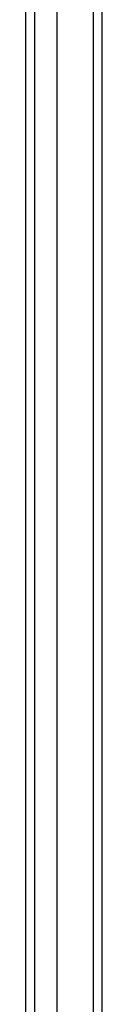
# Model space of a CAD drawing. Header units: inches. Extents: x 0 to 215, y -25 to 140.
# Tile 20 of 63: x 122.082 to 122.948, y 64.396 to 75.615. Entities that reach past the tile are written whole.
import ezdxf

# ---------------------------------------------------------------- set-up
doc = ezdxf.new("R2010")
doc.units = ezdxf.units.IN
doc.header["$LTSCALE"] = 12.924396
doc.header["$MEASUREMENT"] = 0
doc.layers.add('Visible Edges(ANSI)', color=7, linetype='Continuous', lineweight=25)
doc.layers.add('Visible Tangent Edges(ANSI)', color=7, linetype='Continuous', lineweight=25)

msp = doc.modelspace()

# ---------------------------------------------------------------- linework, layer by layer
at = {"layer": 'Visible Edges(ANSI)'}
for p, q in [((122.9479, 58.7504), (122.9479, 88.5555)), ((122.0817, 59.5486), (122.0817, 87.7572)), ((122.4361, 59.5486), (122.4361, 87.7572))]:
    msp.add_line(p, q, dxfattribs=at)
at = {"layer": 'Visible Tangent Edges(ANSI)'}
for p, q in [((122.8489, 88.5555), (122.8489, 58.7504)), ((122.1807, 59.4186), (122.1807, 87.8873))]:
    msp.add_line(p, q, dxfattribs=at)

doc.saveas('drawing.dxf')
